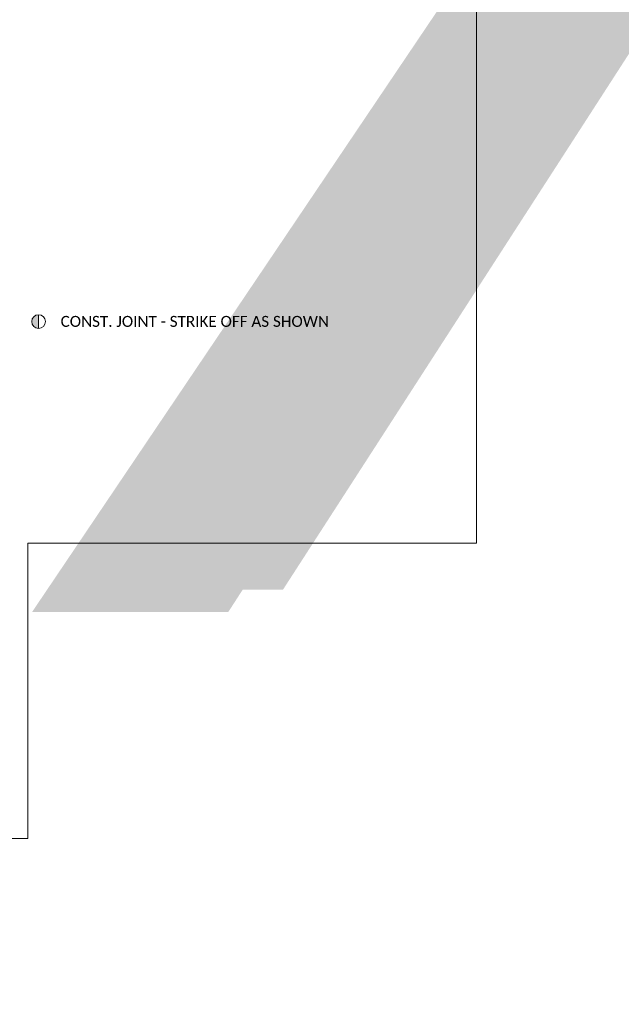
# Model space of a CAD drawing. Extents: x 145 to 1819, y 761 to 1310.
# Tile 11 of 256: x 460 to 543, y 1036 to 1171. Entities that reach past the tile are written whole.
import ezdxf
from ezdxf.enums import TextEntityAlignment as Align

# ---------------------------------------------------------------- set-up
doc = ezdxf.new("R2018")
doc.units = 0
doc.header["$MEASUREMENT"] = 0
doc.layers.add('B_ANNO_NOPLOT', color=47, linetype='Continuous', lineweight=18, plot=False)
doc.layers.add('B_ANNO_SYMB', color=7, linetype='Continuous', lineweight=18)
doc.layers.add('B_ANNO_TEXT', color=7, linetype='Continuous', lineweight=18)
doc.styles.add('Annotative', font='calibri.ttf', dxfattribs={"height": 0.0625})
doc.styles.get("Standard").update_dxf_attribs({"font": 'calibri.ttf'})

# ---------------------------------------------------------------- blocks, each defined once
blk = doc.blocks.new('*U317')
at = {"layer": 'B_ANNO_SYMB', "lineweight": -2}
h = blk.add_hatch(color=0, dxfattribs=at)
h.dxf.hatch_style = 1
h.paths.add_polyline_path([(-1.513297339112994, 0.0845192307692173, 0.4142135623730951), (-1.982047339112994, -0.3842307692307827, 0.4142135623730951), (-1.513297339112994, -0.8529807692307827)])
at = {"layer": 'B_ANNO_SYMB', "color": 0, "lineweight": -2}
blk.add_line((-1.513297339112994, -0.8529807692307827), (-1.513297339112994, 0.0845192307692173), dxfattribs=at)
blk.add_circle((-1.513297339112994, -0.3842307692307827), 0.46875, dxfattribs=at)
blk = doc.blocks.new('INS_SS42_BASE')
at = {"layer": 'B_ANNO_NOPLOT', "flags": 128}
blk.add_lwpolyline([(1.005836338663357e-07, -1.310363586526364e-07), (0, 252.0020842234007), (323.9303418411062, 252.0020842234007), (323.9303418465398, 238.8571366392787), (378.003126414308, 238.8571366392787), (378.0031265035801, 40.49994013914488), (316.5733712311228, 40.49994013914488), (316.5733712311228, 0), (0, 0)], dxfattribs=at)
at = {"layer": 'B_ANNO_SYMB', "xscale": 2, "yscale": 2, "zscale": 2}
blk.add_blockref('*U317', (321.0553563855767, 71.62877469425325), dxfattribs=at)
at = {"lineweight": 30, "flags": 104}
for tag, p in [('SUB1', (311.2806978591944, 226.1029524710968, 1.684491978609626)), ('SUB2', (319.2806978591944, 226.1029524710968, 1.684491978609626))]:
    blk.add_attdef(tag, text='', height=1.5, dxfattribs=at).set_placement(p, align=Align.MIDDLE_CENTER)
at = {"layer": 'B_ANNO_TEXT', "insert": (321.0553563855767, 71.62877469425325), "char_height": 1.500075, "attachment_point": 1, "line_spacing_factor": 0.8, "style": 'Annotative'}
blk.add_mtext('CONST. JOINT - STRIKE OFF AS SHOWN', dxfattribs=at)
at = {"layer": 'B_ANNO_TEXT', "lineweight": 30}
for tag, p in [('SUB1', (311.2806978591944, 226.1029524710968)), ('SUB2', (319.2806978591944, 226.1029524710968))]:
    blk.add_attdef(tag, text='', height=1.5, dxfattribs=at).set_placement(p, align=Align.MIDDLE_CENTER)
at = {"layer": 'B_ANNO_TEXT', "style": 'Annotative'}
for tag, p in [('CORNER1', (97.35747135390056, 101.8336647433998)), ('CORNER2', (98.56916944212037, 3.305959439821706))]:
    blk.add_attdef(tag, text='', height=1.5, dxfattribs=at).set_placement(p, align=Align.BOTTOM_RIGHT)

msp = doc.modelspace()

# ---------------------------------------------------------------- block references
ref = msp.add_blockref('INS_SS42_BASE', (144.9416546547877, 1058.301360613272))
lines = msp.add_mtext('XX.\\PABUT.', dxfattribs={"layer": 'B_ANNO_TEXT', "insert": (456.2223525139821, 1284.404313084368), "char_height": 195.0557319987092, "attachment_point": 1})
ref.add_attrib('SUB1', '', (456.2223525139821, 1284.404313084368)).embed_mtext(lines)
lines = msp.add_mtext('XX.\\PABUT.', dxfattribs={"layer": 'B_ANNO_TEXT', "insert": (464.2223525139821, 1284.404313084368), "char_height": 192, "attachment_point": 1})
ref.add_attrib('SUB2', '', (464.2223525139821, 1284.404313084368)).embed_mtext(lines)

doc.saveas('drawing.dxf')
